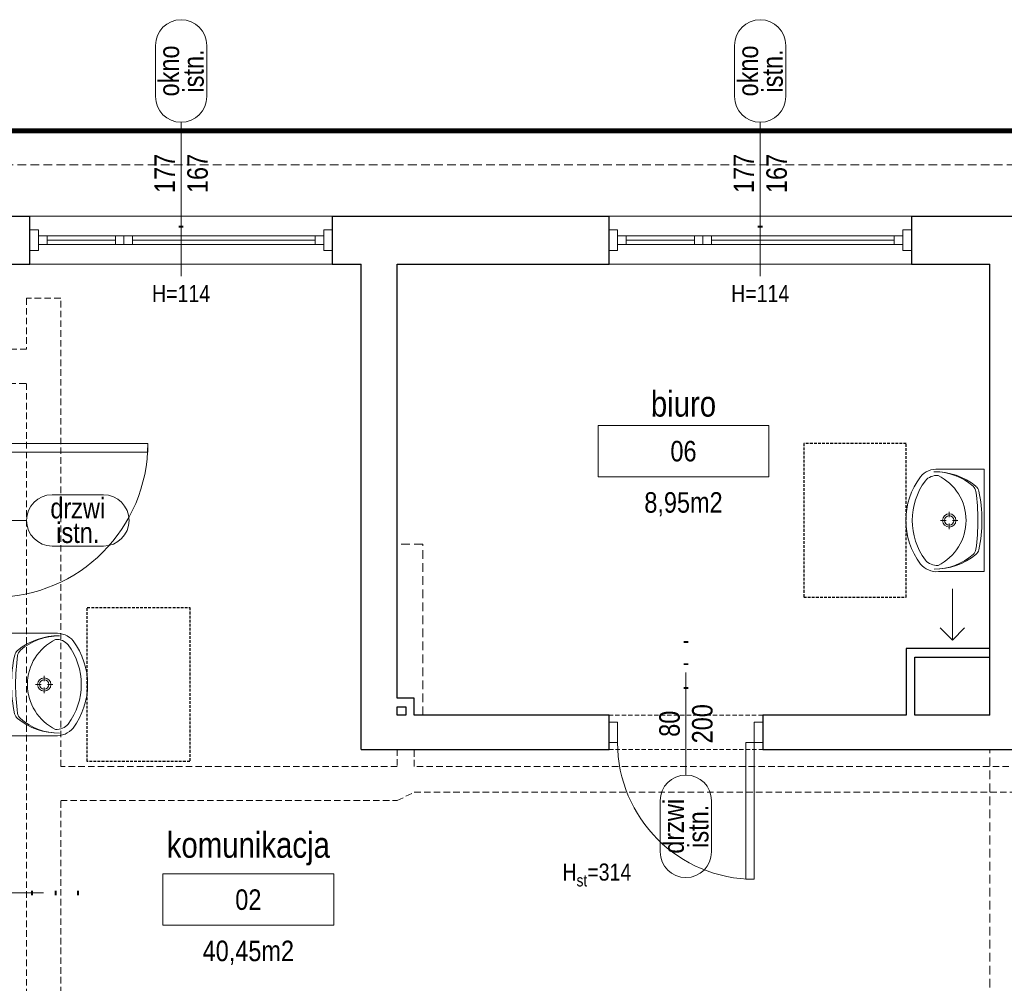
# Model space of a CAD drawing. Header units: millimetres. Extents: x -53179 to 121817, y -123620 to 254214.
# Tile 9 of 256: x 6050 to 11814, y -91569 to -85930. Entities that reach past the tile are written whole.
import ezdxf
from ezdxf.enums import TextEntityAlignment as Align

# ---------------------------------------------------------------- set-up
doc = ezdxf.new("R2010")
doc.units = ezdxf.units.MM
doc.linetypes.add('xref_ACAD-LSN_dyspozytornia_PW_rzuty_12$0$DASHED', pattern=[19.05, 12.7, -6.35])
doc.linetypes.add('xref_ACAD-LSN_dyspozytornia_PW_rzuty_12$0$HIDDEN2', pattern=[4.7625, 3.175, -1.5875])
for name, color, linetype, lineweight in [('xref', 8, 'Continuous', 13), ('xref_ACAD-LSN_dyspozytornia_PW_rzuty_12$0$A drzwi płytowe', 8, 'Continuous', 9), ('xref_ACAD-LSN_dyspozytornia_PW_rzuty_12$0$A opis', 8, 'Continuous', 13), ('xref_ACAD-LSN_dyspozytornia_PW_rzuty_12$0$A opis pom', 8, 'Continuous', 9), ('xref_ACAD-LSN_dyspozytornia_PW_rzuty_12$0$A opis pom pow', 8, 'Continuous', 9), ('xref_ACAD-LSN_dyspozytornia_PW_rzuty_12$0$A opis stolarka', 8, 'Continuous', 9), ('xref_ACAD-LSN_dyspozytornia_PW_rzuty_12$0$A opis stolarka NWD typ', 8, 'Continuous', 9), ('xref_ACAD-LSN_dyspozytornia_PW_rzuty_12$0$A opis stolarka NWD wyposażenie', 8, 'Continuous', 9), ('xref_ACAD-LSN_dyspozytornia_PW_rzuty_12$0$A opis technologia', 8, 'Continuous', 13), ('xref_ACAD-LSN_dyspozytornia_PW_rzuty_12$0$A widok wyżej', 8, 'xref_ACAD-LSN_dyspozytornia_PW_rzuty_12$0$DASHED', 9), ('xref_ACAD-LSN_dyspozytornia_PW_rzuty_12$0$A wyposazenie sanitarne', 8, 'Continuous', 9), ('xref_ACAD-LSN_dyspozytornia_PW_rzuty_12$0$A zakres', 8, 'Continuous', 13), ('xref_ACAD-LSN_dyspozytornia_PW_rzuty_12$0$A-Glaz', 8, 'Continuous', 9), ('xref_ACAD-LSN_dyspozytornia_PW_rzuty_12$0$A-Wall', 8, 'Continuous', 25), ('xref_ACAD-LSN_dyspozytornia_PW_rzuty_12$0$IS kanaly wentylacyjne', 8, 'xref_ACAD-LSN_dyspozytornia_PW_rzuty_12$0$DASHED', 9), ('xref_ACAD-LSN_dyspozytornia_PW_rzuty_12$0$IS wentylacja kratki istniejace', 8, 'Continuous', 9)]:
    doc.layers.add(name, color=color, linetype=linetype, lineweight=lineweight)
doc.layers.add('xref_ACAD-LSN_dyspozytornia_PW_rzuty_12$0$A opis ppoż drzwi', color=8, linetype='Continuous', lineweight=13, transparency=0.25)
doc.layers.add('xref_ACAD-LSN_dyspozytornia_PW_rzuty_12$0$A opis ppoż okna', color=8, linetype='Continuous', lineweight=13, transparency=0.25)
doc.styles.add('xref_ACAD-LSN_dyspozytornia_PW_rzuty_12$0$Standard', font='ARIALN.TTF')
doc.styles.add('xref_ACAD-LSN_dyspozytornia_PW_rzuty_12$0$STYL ASA', font='ARIALN.TTF')

# ---------------------------------------------------------------- blocks, each defined once
blk = doc.blocks.new('xref_ACAD-LSN_dyspozytornia_PW_rzuty_12$0$umywalka 60x45')
at = {"color": 0, "lineweight": -2, "ltscale": 0.15}
for p, q in [((-30, 0), (30, 0)), ((-30, 0), (-30, -26.7)), ((9.45, 0), (-9.45, 0)), ((30, 0), (30, -26.7)), ((-0.01, -15.32), (-0.01, -18.52)), ((-1.86, -20.37), (-5.07, -20.37)), ((-0.01, -22.22), (-0.01, -25.42)), ((5.04, -20.37), (1.84, -20.37))]:
    blk.add_line(p, q, dxfattribs=at)
at = {"ltscale": 0.15}
blk.add_lwpolyline([(-26.31, -26.95, 0.236063), (-23.21, -34.38, 0.329715), (23.21, -34.38, 0.236063), (26.31, -26.95, 0.623035)], format="xyb", close=True, dxfattribs=at)
blk.add_lwpolyline([(-30, -26.7, 0.239105), (-25.52, -37.28, 0.331406), (25.52, -37.28, 0.239105), (30, -26.7)], format="xyb", dxfattribs=at)
at = {"color": 0, "lineweight": -2, "ltscale": 0.15}
for radius in [3.89, 2.78]:
    blk.add_circle((-0.01, -20.37), radius, dxfattribs=at)
for centre, radius, start, end in [((9.28, -28.68), 37.74, 140.66478, 180.90725), ((-16.21, -9.73), 5, 97.83045, 138.52449), ((-16.04, -7.93), 5, 102.69402, 140.66478), ((-0.64, -76.32), 75.1, 89.48972, 102.69402), ((0.57, -131.79), 128.2, 90.24498, 97.83045), ((0.57, -76.32), 75.1, 77.22851, 90.43281), ((-0.72, -131.79), 128.2, 82.09208, 89.67755), ((16.23, -9.76), 5, 41.39803, 82.09208), ((16.06, -7.95), 5, 39.25775, 77.22851), ((-9.28, -28.67), 37.74, 359.01528, 39.25775), ((5.44, -28.88), 33.9, 138.52449, 180.67671), ((-5.45, -28.87), 33.9, 359.24582, 41.39804)]:
    blk.add_arc(centre, radius, start, end, dxfattribs=at)
at = {"layer": 'Defpoints', "linetype": 'xref_ACAD-LSN_dyspozytornia_PW_rzuty_12$0$HIDDEN2', "ltscale": 0.5}
blk.add_lwpolyline([(-45, -45.56), (45, -45.56), (45, -105.56), (-45, -105.56)], close=True, dxfattribs=at)
blk = doc.blocks.new('xref_ACAD-LSN_dyspozytornia_PW_rzuty_12$0$blok do okna')
for points in [[(28.5, 2.5), (33.5, 2.5), (33.5, -2.5), (28.5, -2.5)], [(33.5, 2.5), (38.5, 2.5), (38.5, -2.5), (33.5, -2.5)]]:
    blk.add_lwpolyline(points, close=True)
for points in [[(-78.5, 0), (28.5, 0)], [(38.5, 0), (78.5, 0)]]:
    blk.add_lwpolyline(points)
blk = doc.blocks.new('xref_ACAD-LSN_dyspozytornia_PW_rzuty_12$0$wtag_UP')
at = {"transparency": 33554687, "elevation": 0}
for points in [[(0, 30), (0, -30)], [(0, -30), (0, -60)]]:
    blk.add_lwpolyline(points, dxfattribs=at)
at = {"layer": 'xref_ACAD-LSN_dyspozytornia_PW_rzuty_12$0$A opis stolarka NWD typ', "transparency": 33554687, "elevation": 0}
blk.add_lwpolyline([(15, 75, 1), (-15, 75), (-15, 45, 1), (15, 45)], format="xyb", close=True, dxfattribs=at)
at = {"ltscale": 0.1, "transparency": 33554687, "style": 'xref_ACAD-LSN_dyspozytornia_PW_rzuty_12$0$STYL ASA'}
blk.add_attdef('WINDOWS:SZEROKOŚĆ', text='', height=12, rotation=90, dxfattribs=at).set_placement((0, 0), align=Align.BOTTOM_CENTER)
blk.add_attdef('WINDOWS:WYSOKOŚĆ', text='', height=12, rotation=90, dxfattribs=at).set_placement((3.6, 0), align=Align.TOP_CENTER)
blk.add_attdef('WINDOWS:PARAPET', text='', height=10, dxfattribs=at).set_placement((0, -70.22, 0), align=Align.MIDDLE_CENTER)
at = {"layer": 'xref_ACAD-LSN_dyspozytornia_PW_rzuty_12$0$A opis ppoż okna', "ltscale": 0.1, "transparency": 33554687, "style": 'xref_ACAD-LSN_dyspozytornia_PW_rzuty_12$0$STYL ASA'}
blk.add_attdef('WINDOWS:PPOŻ', text='', height=10, dxfattribs=at).set_placement((0, -30, 0), align=Align.MIDDLE_CENTER)
at = {"layer": 'xref_ACAD-LSN_dyspozytornia_PW_rzuty_12$0$A opis stolarka NWD typ', "ltscale": 0.1, "transparency": 33554687, "style": 'xref_ACAD-LSN_dyspozytornia_PW_rzuty_12$0$STYL ASA'}
blk.add_attdef('WINDOWS:PODTYP', text='', height=12, rotation=90, dxfattribs=at).set_placement((1.2, 60), align=Align.TOP_CENTER)
blk.add_attdef('WINDOWS:TYP', text='', height=12, rotation=90, dxfattribs=at).set_placement((2.4, 60), align=Align.BOTTOM_CENTER)
blk = doc.blocks.new('xref_ACAD-LSN_dyspozytornia_PW_rzuty_12$0$środek')
blk.add_line((0, 0), (0, -10))
blk = doc.blocks.new('xref_ACAD-LSN_dyspozytornia_PW_rzuty_12$0$ddtag_DOWN')
at = {"transparency": 33554687}
blk.add_lwpolyline([(0, -30), (0, 30)], dxfattribs=at)
at = {"layer": 'xref_ACAD-LSN_dyspozytornia_PW_rzuty_12$0$A opis stolarka NWD typ', "transparency": 33554687}
blk.add_lwpolyline([(15, -75, -1), (-15, -75), (-15, -45, -1), (15, -45)], format="xyb", close=True, dxfattribs=at)
at = {"ltscale": 0.1, "transparency": 33554687, "style": 'xref_ACAD-LSN_dyspozytornia_PW_rzuty_12$0$STYL ASA'}
blk.add_attdef('DOORS:SZEROKOŚĆ', text='', height=12, rotation=90, dxfattribs=at).set_placement((0, 0, 0), align=Align.BOTTOM_CENTER)
blk.add_attdef('DOORS:WYSOKOŚĆ', text='', height=12, rotation=90, dxfattribs=at).set_placement((3.6, 0, 0), align=Align.TOP_CENTER)
blk.add_attdef('DOORS:AKUSTYKA', text='', height=10, dxfattribs=at).set_placement((0, 49), align=Align.MIDDLE_CENTER)
at = {"layer": 'xref_ACAD-LSN_dyspozytornia_PW_rzuty_12$0$A opis ppoż drzwi', "ltscale": 0.1, "transparency": 33554687, "style": 'xref_ACAD-LSN_dyspozytornia_PW_rzuty_12$0$STYL ASA'}
blk.add_attdef('DOORS:PPOŻ', text='', height=10, dxfattribs=at).set_placement((0, 36), align=Align.MIDDLE_CENTER)
at = {"layer": 'xref_ACAD-LSN_dyspozytornia_PW_rzuty_12$0$A opis stolarka NWD typ', "ltscale": 0.1, "transparency": 33554687, "style": 'xref_ACAD-LSN_dyspozytornia_PW_rzuty_12$0$STYL ASA'}
blk.add_attdef('DOORS:PODTYP', text='', height=12, rotation=90, dxfattribs=at).set_placement((1.2, -60, 0), align=Align.TOP_CENTER)
blk.add_attdef('DOORS:TYP', text='', height=12, rotation=90, dxfattribs=at).set_placement((2.4, -60, 0), align=Align.BOTTOM_CENTER)
at = {"layer": 'xref_ACAD-LSN_dyspozytornia_PW_rzuty_12$0$A opis stolarka NWD wyposażenie', "ltscale": 0.1, "transparency": 33554687, "style": 'xref_ACAD-LSN_dyspozytornia_PW_rzuty_12$0$STYL ASA'}
blk.add_attdef('DOORS:WYPOSAŻENIE', text='', height=10, dxfattribs=at).set_placement((0, 22), align=Align.MIDDLE_CENTER)
blk = doc.blocks.new('xref_ACAD-LSN_dyspozytornia_PW_rzuty_12$0$ddtag_RIGHT')
at = {"transparency": 33554687}
blk.add_lwpolyline([(30, 0), (-30, 0)], dxfattribs=at)
at = {"layer": 'xref_ACAD-LSN_dyspozytornia_PW_rzuty_12$0$A opis stolarka NWD typ', "transparency": 33554687}
blk.add_lwpolyline([(75, 15, -1), (75, -15), (45, -15, -1), (45, 15)], format="xyb", close=True, dxfattribs=at)
at = {"ltscale": 0.1, "transparency": 33554687, "style": 'xref_ACAD-LSN_dyspozytornia_PW_rzuty_12$0$STYL ASA'}
blk.add_attdef('DOORS:AKUSTYKA', text='', height=10, rotation=90, dxfattribs=at).set_placement((-49, 0), align=Align.MIDDLE_CENTER)
blk.add_attdef('DOORS:SZEROKOŚĆ', text='', height=12, dxfattribs=at).set_placement((0, 0, 0), align=Align.BOTTOM_CENTER)
blk.add_attdef('DOORS:WYSOKOŚĆ', text='', height=12, dxfattribs=at).set_placement((0, -3.6, 0), align=Align.TOP_CENTER)
at = {"layer": 'xref_ACAD-LSN_dyspozytornia_PW_rzuty_12$0$A opis ppoż drzwi', "ltscale": 0.1, "transparency": 33554687, "style": 'xref_ACAD-LSN_dyspozytornia_PW_rzuty_12$0$STYL ASA'}
blk.add_attdef('DOORS:PPOŻ', text='', height=10, rotation=90, dxfattribs=at).set_placement((-36, 0), align=Align.MIDDLE_CENTER)
at = {"layer": 'xref_ACAD-LSN_dyspozytornia_PW_rzuty_12$0$A opis stolarka NWD typ', "ltscale": 0.1, "transparency": 33554687, "style": 'xref_ACAD-LSN_dyspozytornia_PW_rzuty_12$0$STYL ASA'}
blk.add_attdef('DOORS:TYP', text='', height=12, dxfattribs=at).set_placement((60, -2.4, 0), align=Align.BOTTOM_CENTER)
blk.add_attdef('DOORS:PODTYP', text='', height=12, dxfattribs=at).set_placement((60, -1.2, 0), align=Align.TOP_CENTER)
at = {"layer": 'xref_ACAD-LSN_dyspozytornia_PW_rzuty_12$0$A opis stolarka NWD wyposażenie', "ltscale": 0.1, "transparency": 33554687, "style": 'xref_ACAD-LSN_dyspozytornia_PW_rzuty_12$0$STYL ASA'}
blk.add_attdef('DOORS:WYPOSAŻENIE', text='', height=10, rotation=90, dxfattribs=at).set_placement((-22, 0), align=Align.MIDDLE_CENTER)
blk = doc.blocks.new('xref_ACAD-LSN_dyspozytornia_PW_rzuty_12$0$ddtag_LEFT')
at = {"transparency": 33554687}
blk.add_lwpolyline([(-30, 0), (30, 0)], dxfattribs=at)
at = {"layer": 'xref_ACAD-LSN_dyspozytornia_PW_rzuty_12$0$A opis stolarka NWD typ', "transparency": 33554687}
blk.add_lwpolyline([(-75, -15, -1), (-75, 15), (-45, 15, -1), (-45, -15)], format="xyb", close=True, dxfattribs=at)
at = {"ltscale": 0.1, "transparency": 33554687, "style": 'xref_ACAD-LSN_dyspozytornia_PW_rzuty_12$0$STYL ASA'}
blk.add_attdef('DOORS:AKUSTYKA', text='', height=10, rotation=90, dxfattribs=at).set_placement((49, 0), align=Align.MIDDLE_CENTER)
blk.add_attdef('DOORS:SZEROKOŚĆ', text='', height=12, dxfattribs=at).set_placement((0, 0, 0), align=Align.BOTTOM_CENTER)
blk.add_attdef('DOORS:WYSOKOŚĆ', text='', height=12, dxfattribs=at).set_placement((0, -3.6, 0), align=Align.TOP_CENTER)
at = {"layer": 'xref_ACAD-LSN_dyspozytornia_PW_rzuty_12$0$A opis ppoż drzwi', "ltscale": 0.1, "transparency": 33554687, "style": 'xref_ACAD-LSN_dyspozytornia_PW_rzuty_12$0$STYL ASA'}
blk.add_attdef('DOORS:PPOŻ', text='', height=10, rotation=90, dxfattribs=at).set_placement((36, 0), align=Align.MIDDLE_CENTER)
at = {"layer": 'xref_ACAD-LSN_dyspozytornia_PW_rzuty_12$0$A opis stolarka NWD typ', "ltscale": 0.1, "transparency": 33554687, "style": 'xref_ACAD-LSN_dyspozytornia_PW_rzuty_12$0$STYL ASA'}
blk.add_attdef('DOORS:TYP', text='', height=12, dxfattribs=at).set_placement((-60, -2.4, 0), align=Align.BOTTOM_CENTER)
blk.add_attdef('DOORS:PODTYP', text='', height=12, dxfattribs=at).set_placement((-60, -1.2, 0), align=Align.TOP_CENTER)
at = {"layer": 'xref_ACAD-LSN_dyspozytornia_PW_rzuty_12$0$A opis stolarka NWD wyposażenie', "ltscale": 0.1, "transparency": 33554687, "style": 'xref_ACAD-LSN_dyspozytornia_PW_rzuty_12$0$STYL ASA'}
blk.add_attdef('DOORS:WYPOSAŻENIE', text='', height=10, rotation=90, dxfattribs=at).set_placement((22, 0), align=Align.MIDDLE_CENTER)
blk = doc.blocks.new('xref_ACAD-LSN_dyspozytornia_PW_rzuty_12$0$tag wn')
blk.add_lwpolyline([(-25, -7.5), (25, -7.5), (25, 7.5), (-25, 7.5)], close=True)
at = {"style": 'xref_ACAD-LSN_dyspozytornia_PW_rzuty_12$0$STYL ASA'}
blk.add_attdef('ROOM:NO', text='', height=6, dxfattribs=at).set_placement((0, 0), align=Align.MIDDLE_CENTER)
at = {"layer": 'xref_ACAD-LSN_dyspozytornia_PW_rzuty_12$0$A opis pom pow', "style": 'xref_ACAD-LSN_dyspozytornia_PW_rzuty_12$0$STYL ASA'}
blk.add_attdef('ROOM:AREA', text='', height=6, dxfattribs=at).set_placement((0, -15), align=Align.MIDDLE_CENTER)
blk = doc.blocks.new('xref_ACAD-LSN_dyspozytornia_PW_rzuty_12')
at = {"layer": 'xref_ACAD-LSN_dyspozytornia_PW_rzuty_12$0$A drzwi płytowe', "linetype": 'Continuous', "lineweight": 9}
for points in [[(68051.68, 81848.22), (68051.68, 81843.22), (68141.68, 81843.22), (68141.68, 81848.22)], [(68496.68, 81673.22), (68491.68, 81673.22), (68491.68, 81593.22), (68496.68, 81593.22)]]:
    blk.add_lwpolyline(points, close=True, dxfattribs=at)
at = {"layer": 'xref_ACAD-LSN_dyspozytornia_PW_rzuty_12$0$A drzwi płytowe', "linetype": 'Continuous', "lineweight": 9, "ltscale": 0.2}
for points in [[(68416.68, 81685.22), (68411.68, 81685.22), (68411.68, 81673.22), (68416.68, 81673.22)], [(68496.68, 81685.22), (68501.68, 81685.22), (68501.68, 81673.22), (68496.68, 81673.22)]]:
    blk.add_lwpolyline(points, close=True, dxfattribs=at)
for centre, radius, start, end in [((68051.68, 81848.22), 90, 270, 0), ((68496.68, 81673.22), 80, 180, 270)]:
    blk.add_arc(centre, radius, start, end, dxfattribs=at)
at = {"layer": 'xref_ACAD-LSN_dyspozytornia_PW_rzuty_12$0$A widok wyżej', "linetype": 'xref_ACAD-LSN_dyspozytornia_PW_rzuty_12$0$DASHED', "lineweight": 9, "ltscale": 0.2}
for p, q in [((68249.68, 81981.22), (68072.68, 81981.22)), ((68588.68, 81981.22), (68411.68, 81981.22)), ((68072.68, 81953.22), (68249.68, 81953.22)), ((68411.68, 81953.22), (68588.68, 81953.22)), ((68501.68, 81689.22), (68411.68, 81689.22)), ((68411.68, 81669.22), (68501.68, 81669.22))]:
    blk.add_line(p, q, dxfattribs=at)
at = {"layer": 'xref_ACAD-LSN_dyspozytornia_PW_rzuty_12$0$A widok wyżej', "ltscale": 0.4}
for points in [[(65352.68, 82011.22), (72855.68, 82011.22)], [(68302.68, 81689.22), (68302.68, 81789.22), (68287.68, 81789.22)], [(68634.68, 81522.22), (68634.68, 81669.22)]]:
    blk.add_lwpolyline(points, dxfattribs=at)
at = {"layer": 'xref_ACAD-LSN_dyspozytornia_PW_rzuty_12$0$A zakres', "linetype": 'xref_ACAD-LSN_dyspozytornia_PW_rzuty_12$0$DASHED', "const_width": 3}
blk.add_lwpolyline([(67446.18, 82031.22), (67446.18, 80639.22), (72869.68, 80639.22), (72869.68, 82031.22)], close=True, dxfattribs=at)
at = {"layer": 'xref_ACAD-LSN_dyspozytornia_PW_rzuty_12$0$A-Glaz', "linetype": 'Continuous', "lineweight": 9}
for p, q in [((68249.68, 81981.22), (68072.68, 81981.22)), ((68588.68, 81981.22), (68411.68, 81981.22)), ((68082.68, 81964.72), (68082.68, 81969.72)), ((68239.68, 81964.72), (68239.68, 81969.72)), ((68421.68, 81964.72), (68421.68, 81969.72)), ((68578.68, 81964.72), (68578.68, 81969.72)), ((68249.68, 81953.22), (68072.68, 81953.22)), ((68588.68, 81953.22), (68411.68, 81953.22))]:
    blk.add_line(p, q, dxfattribs=at)
for points in [[(68077.68, 81973.22), (68072.68, 81973.22), (68072.68, 81961.22), (68077.68, 81961.22)], [(68244.68, 81973.22), (68249.68, 81973.22), (68249.68, 81961.22), (68244.68, 81961.22)], [(68416.68, 81973.22), (68411.68, 81973.22), (68411.68, 81961.22), (68416.68, 81961.22)], [(68583.68, 81973.22), (68588.68, 81973.22), (68588.68, 81961.22), (68583.68, 81961.22)], [(68244.68, 81964.72), (68244.68, 81969.72), (68077.68, 81969.72), (68077.68, 81964.72)], [(68583.68, 81964.72), (68583.68, 81969.72), (68416.68, 81969.72), (68416.68, 81964.72)]]:
    blk.add_lwpolyline(points, close=True, dxfattribs=at)
at = {"layer": 'xref_ACAD-LSN_dyspozytornia_PW_rzuty_12$0$A-Wall', "linetype": 'Continuous', "lineweight": 25}
for p, q in [((67943.68, 81981.22), (68072.68, 81981.22)), ((68072.68, 81953.22), (68072.68, 81981.22)), ((68249.68, 81981.22), (68411.68, 81981.22)), ((68249.68, 81981.22), (68249.68, 81953.22)), ((68411.68, 81953.22), (68411.68, 81981.22)), ((68588.68, 81981.22), (68709.68, 81981.22)), ((68588.68, 81981.22), (68588.68, 81953.22)), ((68060.68, 81953.22), (68072.68, 81953.22)), ((68249.68, 81953.22), (68266.68, 81953.22)), ((68266.68, 81669.22), (68266.68, 81953.22)), ((68287.68, 81953.22), (68411.68, 81953.22)), ((68287.68, 81699.22), (68287.68, 81953.22)), ((68588.68, 81953.22), (68634.68, 81953.22)), ((68634.68, 81689.22), (68634.68, 81953.22)), ((68634.68, 81728.22), (68585.68, 81728.22)), ((68585.68, 81728.22), (68585.68, 81689.22)), ((68634.68, 81723.22), (68634.68, 81728.22)), ((68590.68, 81723.22), (68634.68, 81723.22)), ((68590.68, 81689.22), (68590.68, 81723.22)), ((68297.68, 81699.22), (68287.68, 81699.22)), ((68297.68, 81689.22), (68297.68, 81699.22)), ((68287.68, 81689.22), (68287.68, 81694.22)), ((68287.68, 81694.22), (68292.68, 81694.22)), ((68292.68, 81689.22), (68287.68, 81689.22)), ((68292.68, 81694.22), (68292.68, 81689.22)), ((68411.68, 81689.22), (68297.68, 81689.22)), ((68411.68, 81669.22), (68411.68, 81689.22)), ((68501.68, 81689.22), (68501.68, 81669.22)), ((68585.68, 81689.22), (68501.68, 81689.22)), ((68634.68, 81689.22), (68590.68, 81689.22)), ((68266.68, 81669.22), (68411.68, 81669.22)), ((68501.68, 81669.22), (68685.68, 81669.22))]:
    blk.add_line(p, q, dxfattribs=at)
at = {"layer": 'xref_ACAD-LSN_dyspozytornia_PW_rzuty_12$0$IS kanaly wentylacyjne', "ltscale": 0.3}
for points in [[(68030.68, 81406.72), (68070.68, 81406.72), (68070.68, 81372.22), (68090.68, 81372.22), (68090.68, 81639.22), (68287.68, 81639.22), (68297.68, 81644.22), (68668.68, 81644.22)], [(68668.68, 81659.22), (68297.68, 81659.22), (68297.68, 81669.22), (68287.68, 81669.22), (68287.68, 81659.22), (68090.68, 81659.22), (68090.68, 81933.22), (68070.68, 81933.22), (68070.68, 81903.41), (68060.68, 81903.41)], [(68060.68, 81883.41), (68070.68, 81883.41), (68070.68, 81509.22), (68030.68, 81509.22)]]:
    blk.add_lwpolyline(points, dxfattribs=at)
at = {"layer": 'xref_ACAD-LSN_dyspozytornia_PW_rzuty_12$0$IS wentylacja kratki istniejace'}
for points in [[(68612.68, 81733.22), (68612.68, 81763.22)], [(68605.61, 81740.29), (68612.68, 81733.22), (68619.76, 81740.29)]]:
    blk.add_lwpolyline(points, dxfattribs=at)
at = {"layer": 'xref_ACAD-LSN_dyspozytornia_PW_rzuty_12$0$A drzwi płytowe', "linetype": 'Continuous', "lineweight": 9, "ltscale": 0.2, "rotation": 180}
blk.add_blockref('xref_ACAD-LSN_dyspozytornia_PW_rzuty_12$0$środek', (68456.68, 81679.22), dxfattribs=at)
at = {"layer": 'xref_ACAD-LSN_dyspozytornia_PW_rzuty_12$0$A opis pom', "linetype": 'Continuous', "lineweight": 9, "xscale": 2, "yscale": 2, "zscale": 2}
for p, values in [((68455.28, 81843.74), {'ROOM:NO': '06', 'ROOM:AREA': '8,95m2'}), ((68200.53, 81581.3), {'ROOM:NO': '02', 'ROOM:AREA': '40,45m2'})]:
    blk.add_blockref('xref_ACAD-LSN_dyspozytornia_PW_rzuty_12$0$tag wn', p, dxfattribs=at).add_auto_attribs(values)
at = {"layer": 'xref_ACAD-LSN_dyspozytornia_PW_rzuty_12$0$A opis stolarka', "linetype": 'Continuous', "lineweight": 9}
ref = blk.add_blockref('xref_ACAD-LSN_dyspozytornia_PW_rzuty_12$0$wtag_UP', (68161.18, 82006.22, 0), dxfattribs=at)
ref.add_attrib('WINDOWS:TYP', 'okno', dxfattribs={"layer": 'xref_ACAD-LSN_dyspozytornia_PW_rzuty_12$0$A opis stolarka NWD typ', "ltscale": 0.1, "height": 12, "rotation": 90, "style": 'xref_ACAD-LSN_dyspozytornia_PW_rzuty_12$0$STYL ASA'}).set_placement((68163.58, 82066.22, 0), align=Align.BOTTOM_CENTER)
ref.add_attrib('WINDOWS:PODTYP', 'istn.', dxfattribs={"layer": 'xref_ACAD-LSN_dyspozytornia_PW_rzuty_12$0$A opis stolarka NWD typ', "ltscale": 0.1, "height": 12, "rotation": 90, "style": 'xref_ACAD-LSN_dyspozytornia_PW_rzuty_12$0$STYL ASA'}).set_placement((68162.38, 82066.22, 0), align=Align.TOP_CENTER)
ref.add_attrib('WINDOWS:SZEROKOŚĆ', '177', dxfattribs={"layer": '0', "ltscale": 0.1, "height": 12, "rotation": 90, "style": 'xref_ACAD-LSN_dyspozytornia_PW_rzuty_12$0$STYL ASA'}).set_placement((68161.18, 82006.22, 0), align=Align.BOTTOM_CENTER)
ref.add_attrib('WINDOWS:WYSOKOŚĆ', '167', dxfattribs={"layer": '0', "ltscale": 0.1, "height": 12, "rotation": 90, "style": 'xref_ACAD-LSN_dyspozytornia_PW_rzuty_12$0$STYL ASA'}).set_placement((68164.78, 82006.22, 0), align=Align.TOP_CENTER)
ref.add_attrib('WINDOWS:PPOŻ', '-', dxfattribs={"layer": 'xref_ACAD-LSN_dyspozytornia_PW_rzuty_12$0$A opis ppoż okna', "ltscale": 0.1, "height": 10, "style": 'xref_ACAD-LSN_dyspozytornia_PW_rzuty_12$0$STYL ASA'}).set_placement((68161.18, 81976.22), align=Align.MIDDLE_CENTER)
ref.add_attrib('WINDOWS:PARAPET', 'H=114', dxfattribs={"layer": '0', "ltscale": 0.1, "height": 10, "style": 'xref_ACAD-LSN_dyspozytornia_PW_rzuty_12$0$STYL ASA'}).set_placement((68161.18, 81936), align=Align.MIDDLE_CENTER)
ref = blk.add_blockref('xref_ACAD-LSN_dyspozytornia_PW_rzuty_12$0$wtag_UP', (68500.18, 82006.22, 0), dxfattribs=at)
ref.add_attrib('WINDOWS:TYP', 'okno', dxfattribs={"layer": 'xref_ACAD-LSN_dyspozytornia_PW_rzuty_12$0$A opis stolarka NWD typ', "ltscale": 0.1, "height": 12, "rotation": 90, "style": 'xref_ACAD-LSN_dyspozytornia_PW_rzuty_12$0$STYL ASA'}).set_placement((68502.58, 82066.22, 0), align=Align.BOTTOM_CENTER)
ref.add_attrib('WINDOWS:PODTYP', 'istn.', dxfattribs={"layer": 'xref_ACAD-LSN_dyspozytornia_PW_rzuty_12$0$A opis stolarka NWD typ', "ltscale": 0.1, "height": 12, "rotation": 90, "style": 'xref_ACAD-LSN_dyspozytornia_PW_rzuty_12$0$STYL ASA'}).set_placement((68501.38, 82066.22, 0), align=Align.TOP_CENTER)
ref.add_attrib('WINDOWS:SZEROKOŚĆ', '177', dxfattribs={"layer": '0', "ltscale": 0.1, "height": 12, "rotation": 90, "style": 'xref_ACAD-LSN_dyspozytornia_PW_rzuty_12$0$STYL ASA'}).set_placement((68500.18, 82006.22, 0), align=Align.BOTTOM_CENTER)
ref.add_attrib('WINDOWS:WYSOKOŚĆ', '167', dxfattribs={"layer": '0', "ltscale": 0.1, "height": 12, "rotation": 90, "style": 'xref_ACAD-LSN_dyspozytornia_PW_rzuty_12$0$STYL ASA'}).set_placement((68503.78, 82006.22, 0), align=Align.TOP_CENTER)
ref.add_attrib('WINDOWS:PPOŻ', '-', dxfattribs={"layer": 'xref_ACAD-LSN_dyspozytornia_PW_rzuty_12$0$A opis ppoż okna', "ltscale": 0.1, "height": 10, "style": 'xref_ACAD-LSN_dyspozytornia_PW_rzuty_12$0$STYL ASA'}).set_placement((68500.18, 81976.22), align=Align.MIDDLE_CENTER)
ref.add_attrib('WINDOWS:PARAPET', 'H=114', dxfattribs={"layer": '0', "ltscale": 0.1, "height": 10, "style": 'xref_ACAD-LSN_dyspozytornia_PW_rzuty_12$0$STYL ASA'}).set_placement((68500.18, 81936), align=Align.MIDDLE_CENTER)
ref = blk.add_blockref('xref_ACAD-LSN_dyspozytornia_PW_rzuty_12$0$ddtag_RIGHT', (68040.68, 81803.22), dxfattribs=at)
ref.add_attrib('DOORS:AKUSTYKA', '-', dxfattribs={"layer": '0', "ltscale": 0.1, "height": 10, "rotation": 90, "style": 'xref_ACAD-LSN_dyspozytornia_PW_rzuty_12$0$STYL ASA'}).set_placement((67991.68, 81803.22), align=Align.MIDDLE_CENTER)
ref.add_attrib('DOORS:PPOŻ', '-', dxfattribs={"layer": 'xref_ACAD-LSN_dyspozytornia_PW_rzuty_12$0$A opis ppoż drzwi', "ltscale": 0.1, "height": 10, "rotation": 90, "style": 'xref_ACAD-LSN_dyspozytornia_PW_rzuty_12$0$STYL ASA'}).set_placement((68004.68, 81803.22), align=Align.MIDDLE_CENTER)
ref.add_attrib('DOORS:WYSOKOŚĆ', '200', dxfattribs={"layer": '0', "ltscale": 0.1, "height": 12, "style": 'xref_ACAD-LSN_dyspozytornia_PW_rzuty_12$0$STYL ASA'}).set_placement((68040.68, 81799.62, 0), align=Align.TOP_CENTER)
ref.add_attrib('DOORS:SZEROKOŚĆ', '90', dxfattribs={"layer": '0', "ltscale": 0.1, "height": 12, "style": 'xref_ACAD-LSN_dyspozytornia_PW_rzuty_12$0$STYL ASA'}).set_placement((68040.68, 81803.22, 0), align=Align.BOTTOM_CENTER)
ref.add_attrib('DOORS:PODTYP', 'istn.', dxfattribs={"layer": 'xref_ACAD-LSN_dyspozytornia_PW_rzuty_12$0$A opis stolarka NWD typ', "ltscale": 0.1, "height": 12, "style": 'xref_ACAD-LSN_dyspozytornia_PW_rzuty_12$0$STYL ASA'}).set_placement((68100.68, 81802.02, 0), align=Align.TOP_CENTER)
ref.add_attrib('DOORS:TYP', 'drzwi', dxfattribs={"layer": 'xref_ACAD-LSN_dyspozytornia_PW_rzuty_12$0$A opis stolarka NWD typ', "ltscale": 0.1, "height": 12, "style": 'xref_ACAD-LSN_dyspozytornia_PW_rzuty_12$0$STYL ASA'}).set_placement((68100.68, 81800.82, 0), align=Align.BOTTOM_CENTER)
ref.add_attrib('DOORS:WYPOSAŻENIE', '-', dxfattribs={"layer": 'xref_ACAD-LSN_dyspozytornia_PW_rzuty_12$0$A opis stolarka NWD wyposażenie', "ltscale": 0.1, "height": 10, "rotation": 90, "style": 'xref_ACAD-LSN_dyspozytornia_PW_rzuty_12$0$STYL ASA'}).set_placement((68018.68, 81803.22), align=Align.MIDDLE_CENTER)
ref = blk.add_blockref('xref_ACAD-LSN_dyspozytornia_PW_rzuty_12$0$ddtag_DOWN', (68456.68, 81684.22), dxfattribs=at)
ref.add_attrib('DOORS:AKUSTYKA', '-', dxfattribs={"layer": '0', "ltscale": 0.1, "height": 10, "style": 'xref_ACAD-LSN_dyspozytornia_PW_rzuty_12$0$STYL ASA'}).set_placement((68456.68, 81733.22), align=Align.MIDDLE_CENTER)
ref.add_attrib('DOORS:PPOŻ', '-', dxfattribs={"layer": 'xref_ACAD-LSN_dyspozytornia_PW_rzuty_12$0$A opis ppoż drzwi', "ltscale": 0.1, "height": 10, "style": 'xref_ACAD-LSN_dyspozytornia_PW_rzuty_12$0$STYL ASA'}).set_placement((68456.68, 81720.22), align=Align.MIDDLE_CENTER)
ref.add_attrib('DOORS:WYSOKOŚĆ', '200', dxfattribs={"layer": '0', "ltscale": 0.1, "height": 12, "rotation": 90, "style": 'xref_ACAD-LSN_dyspozytornia_PW_rzuty_12$0$STYL ASA'}).set_placement((68460.28, 81684.22, 0), align=Align.TOP_CENTER)
ref.add_attrib('DOORS:SZEROKOŚĆ', '80', dxfattribs={"layer": '0', "ltscale": 0.1, "height": 12, "rotation": 90, "style": 'xref_ACAD-LSN_dyspozytornia_PW_rzuty_12$0$STYL ASA'}).set_placement((68456.68, 81684.22, 0), align=Align.BOTTOM_CENTER)
ref.add_attrib('DOORS:PODTYP', 'istn.', dxfattribs={"layer": 'xref_ACAD-LSN_dyspozytornia_PW_rzuty_12$0$A opis stolarka NWD typ', "ltscale": 0.1, "height": 12, "rotation": 90, "style": 'xref_ACAD-LSN_dyspozytornia_PW_rzuty_12$0$STYL ASA'}).set_placement((68457.88, 81624.22, 0), align=Align.TOP_CENTER)
ref.add_attrib('DOORS:TYP', 'drzwi', dxfattribs={"layer": 'xref_ACAD-LSN_dyspozytornia_PW_rzuty_12$0$A opis stolarka NWD typ', "ltscale": 0.1, "height": 12, "rotation": 90, "style": 'xref_ACAD-LSN_dyspozytornia_PW_rzuty_12$0$STYL ASA'}).set_placement((68459.08, 81624.22, 0), align=Align.BOTTOM_CENTER)
ref.add_attrib('DOORS:WYPOSAŻENIE', '-', dxfattribs={"layer": 'xref_ACAD-LSN_dyspozytornia_PW_rzuty_12$0$A opis stolarka NWD wyposażenie', "ltscale": 0.1, "height": 10, "style": 'xref_ACAD-LSN_dyspozytornia_PW_rzuty_12$0$STYL ASA'}).set_placement((68456.68, 81706.22), align=Align.MIDDLE_CENTER)
ref = blk.add_blockref('xref_ACAD-LSN_dyspozytornia_PW_rzuty_12$0$ddtag_LEFT', (68050.68, 81585.22), dxfattribs=at)
ref.add_attrib('DOORS:WYPOSAŻENIE', '-', dxfattribs={"layer": 'xref_ACAD-LSN_dyspozytornia_PW_rzuty_12$0$A opis stolarka NWD wyposażenie', "ltscale": 0.1, "height": 10, "rotation": 90, "style": 'xref_ACAD-LSN_dyspozytornia_PW_rzuty_12$0$STYL ASA'}).set_placement((68072.68, 81585.22), align=Align.MIDDLE_CENTER)
ref.add_attrib('DOORS:TYP', 'drzwi', dxfattribs={"layer": 'xref_ACAD-LSN_dyspozytornia_PW_rzuty_12$0$A opis stolarka NWD typ', "ltscale": 0.1, "height": 12, "style": 'xref_ACAD-LSN_dyspozytornia_PW_rzuty_12$0$STYL ASA'}).set_placement((67990.68, 81582.82, 0), align=Align.BOTTOM_CENTER)
ref.add_attrib('DOORS:PODTYP', 'istn.', dxfattribs={"layer": 'xref_ACAD-LSN_dyspozytornia_PW_rzuty_12$0$A opis stolarka NWD typ', "ltscale": 0.1, "height": 12, "style": 'xref_ACAD-LSN_dyspozytornia_PW_rzuty_12$0$STYL ASA'}).set_placement((67990.68, 81584.02, 0), align=Align.TOP_CENTER)
ref.add_attrib('DOORS:SZEROKOŚĆ', '90', dxfattribs={"layer": '0', "ltscale": 0.1, "height": 12, "style": 'xref_ACAD-LSN_dyspozytornia_PW_rzuty_12$0$STYL ASA'}).set_placement((68050.68, 81585.22, 0), align=Align.BOTTOM_CENTER)
ref.add_attrib('DOORS:WYSOKOŚĆ', '200', dxfattribs={"layer": '0', "ltscale": 0.1, "height": 12, "style": 'xref_ACAD-LSN_dyspozytornia_PW_rzuty_12$0$STYL ASA'}).set_placement((68050.68, 81581.62, 0), align=Align.TOP_CENTER)
ref.add_attrib('DOORS:PPOŻ', '-', dxfattribs={"layer": 'xref_ACAD-LSN_dyspozytornia_PW_rzuty_12$0$A opis ppoż drzwi', "ltscale": 0.1, "height": 10, "rotation": 90, "style": 'xref_ACAD-LSN_dyspozytornia_PW_rzuty_12$0$STYL ASA'}).set_placement((68086.68, 81585.22), align=Align.MIDDLE_CENTER)
ref.add_attrib('DOORS:AKUSTYKA', '-', dxfattribs={"layer": '0', "ltscale": 0.1, "height": 10, "rotation": 90, "style": 'xref_ACAD-LSN_dyspozytornia_PW_rzuty_12$0$STYL ASA'}).set_placement((68099.68, 81585.22), align=Align.MIDDLE_CENTER)
at = {"layer": 'xref_ACAD-LSN_dyspozytornia_PW_rzuty_12$0$A wyposazenie sanitarne', "xscale": -1, "rotation": 270}
blk.add_blockref('xref_ACAD-LSN_dyspozytornia_PW_rzuty_12$0$umywalka 60x45', (68631.25, 81803.22), dxfattribs=at)
at = {"layer": 'xref_ACAD-LSN_dyspozytornia_PW_rzuty_12$0$A wyposazenie sanitarne', "rotation": 89.99999999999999}
blk.add_blockref('xref_ACAD-LSN_dyspozytornia_PW_rzuty_12$0$umywalka 60x45', (68060.68, 81707.22), dxfattribs=at)
at = {"layer": 'xref_ACAD-LSN_dyspozytornia_PW_rzuty_12$0$A-Glaz', "linetype": 'Continuous', "lineweight": 9, "rotation": 180}
for p in [(68161.18, 81967.22), (68500.18, 81967.22)]:
    blk.add_blockref('xref_ACAD-LSN_dyspozytornia_PW_rzuty_12$0$blok do okna', p, dxfattribs=at)
at = {"layer": 'xref_ACAD-LSN_dyspozytornia_PW_rzuty_12$0$A opis', "linetype": 'Continuous', "lineweight": 9, "insert": (68404.57, 81595.73), "char_height": 10, "attachment_point": 5, "style": 'xref_ACAD-LSN_dyspozytornia_PW_rzuty_12$0$Standard'}
blk.add_mtext_dynamic_manual_height_columns('\\A1;\\pxqc;H{\\H0.7x;\\S^ st;}=314', width=72.7481, gutter_width=1, heights=[0], dxfattribs=at)
at = {"layer": 'xref_ACAD-LSN_dyspozytornia_PW_rzuty_12$0$A opis technologia', "char_height": 15, "attachment_point": 8, "style": 'xref_ACAD-LSN_dyspozytornia_PW_rzuty_12$0$STYL ASA'}
for s, insert in [('biuro', (68455.28, 81863.74)), ('komunikacja', (68200.53, 81601.3))]:
    blk.add_mtext_dynamic_manual_height_columns(s, width=187.6495, gutter_width=1, heights=[0], dxfattribs=dict(at, insert=insert))

msp = doc.modelspace()

# ---------------------------------------------------------------- block references
at = {"layer": 'xref', "xscale": 10, "yscale": 10, "zscale": 10}
msp.add_blockref('xref_ACAD-LSN_dyspozytornia_PW_rzuty_12', (-674616.8, -906892.2), dxfattribs=at)

doc.saveas('drawing.dxf')
